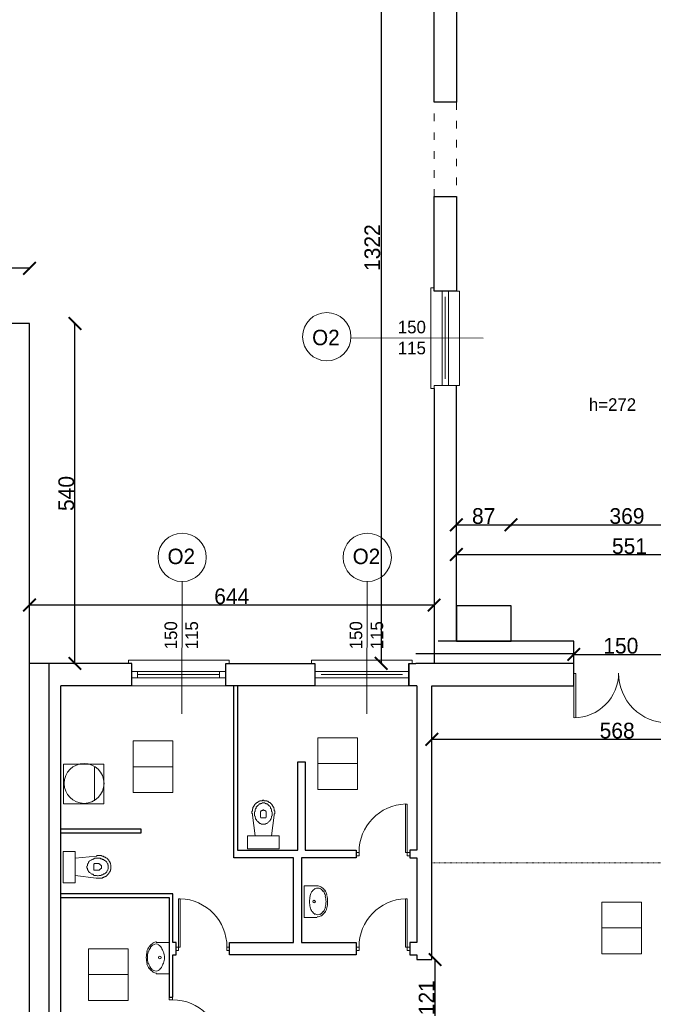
# Model space of a CAD drawing. Header units: centimetres. Extents: x -17621 to 77377, y -18613 to 66.
# Tile 10 of 173: x -13259 to -12251, y -15895 to -14329. Entities that reach past the tile are written whole.
import ezdxf

# ---------------------------------------------------------------- set-up
doc = ezdxf.new("R2010")
doc.units = ezdxf.units.CM
doc.linetypes.add('ACAD_ISO03W100', pattern=[30, 12, -18])
doc.layers.add('0-wymiarowanie rys.CAD', color=5, linetype='Continuous', lineweight=0, true_color=0x0000ff)
for name, color, linetype, lineweight in [('a_drzwi i okna', 2, 'Continuous', 0), ('a_inwentaryzacja', 141, 'Continuous', 0), ('a_podciągi', 2, 'ACAD_ISO03W100', 13), ('a_schody', 7, 'Continuous', 0), ('a_wymiarowanie', 211, 'Continuous', 0), ('a_zmiany', 250, 'ACAD_ISO03W100', 0), ('drzwi', 2, 'Continuous', 0), ('pomieszczenia', 191, 'Continuous', 5)]:
    doc.layers.add(name, color=color, linetype=linetype, lineweight=lineweight)
for name, color, linetype in [('PDF_A310 STOLARKA ZEWNĘTRZNA', 7, 'Continuous'), ('PDF_A320 STOLARKA WEWNĘTRZNA', 7, 'Continuous'), ('PDF_A720 MEBLE', 7, 'Continuous')]:
    doc.layers.add(name, color=color, linetype=linetype)
doc.styles.add('PDF Century Gothic', font='GOTHIC.TTF')
doc.dimstyles.new('ISO-25', dxfattribs={"dimtxt": 25, "dimasz": 20, "dimexe": 0.6, "dimexo": 0.375, "dimtad": 1, "dimdec": 0, "dimtxsty": 'PDF Century Gothic', "dimblk": 'ARCHTICK', "dimcen": 2.5, "dimadec": 1, "dimazin": 0, "dimtfac": 1, "dimtdec": 0, "dimtmove": 0, "dimatfit": 3, "dimldrblk": 'ARCHTICK', "dimfxl": 2, "dimfxlon": 1, "dimarcsym": 0})

# ---------------------------------------------------------------- blocks, each defined once
blk = doc.blocks.new('_ArchTick')
at = {"color": 0, "linetype": 'ByBlock', "const_width": 0.15}
blk.add_lwpolyline([(-0.5, -0.5), (0.5, 0.5)], dxfattribs=at)
blk = doc.blocks.new('*D218')
at = {"layer": 'a_wymiarowanie', "color": 0, "lineweight": -2, "transparency": 16777216}
for p, q in [((-12597.6, -15823.7), (-12598.5, -15823.7)), ((-12597.9, -15944.7), (-12597.9, -15823.7)), ((-12597.6, -15944.7), (-12598.5, -15944.7))]:
    blk.add_line(p, q, dxfattribs=at)
at = {"layer": 'Defpoints', "color": 0, "transparency": 16777216}
for p in [(-12597.9, -15823.7), (-12597.2, -15823.7), (-12597.2, -15944.7)]:
    blk.add_point(p, dxfattribs=at)
at = {"layer": 'a_wymiarowanie', "color": 0, "lineweight": -2, "transparency": 16777216, "xscale": 20, "yscale": 20, "zscale": 20}
for p, rotation in [((-12597.9, -15823.7), 90), ((-12597.9, -15944.7), 270)]:
    blk.add_blockref('_ArchTick', p, dxfattribs=dict(at, rotation=rotation))
at = {"layer": 'a_wymiarowanie', "color": 0, "transparency": 16777216, "insert": (-12611.3, -15884.2), "char_height": 25, "attachment_point": 5, "rotation": 90, "style": 'PDF Century Gothic'}
blk.add_mtext('121', dxfattribs=at)
blk = doc.blocks.new('*D223')
at = {"layer": 'a_wymiarowanie', "color": 0, "lineweight": -2, "transparency": 16777216}
for p, q in [((-12603.1, -15471.4), (-12603.1, -15474)), ((-12603.1, -15473.4), (-12013, -15473.4)), ((-12013, -15471.4), (-12013, -15474))]:
    blk.add_line(p, q, dxfattribs=at)
at = {"layer": 'Defpoints', "color": 0, "transparency": 16777216}
for p in [(-12603.1, -15388.3), (-12013, -15388.3), (-12013, -15473.4)]:
    blk.add_point(p, dxfattribs=at)
at = {"layer": 'a_wymiarowanie', "color": 0, "lineweight": -2, "transparency": 16777216, "xscale": 20, "yscale": 20, "zscale": 20, "rotation": 180}
blk.add_blockref('_ArchTick', (-12603.1, -15473.4), dxfattribs=at)
at = {"layer": 'a_wymiarowanie', "color": 0, "lineweight": -2, "transparency": 16777216, "xscale": 20, "yscale": 20, "zscale": 20}
blk.add_blockref('_ArchTick', (-12013, -15473.4), dxfattribs=at)
at = {"layer": 'a_wymiarowanie', "color": 0, "transparency": 16777216, "insert": (-12308.1, -15459.7), "char_height": 25, "attachment_point": 5, "style": 'PDF Century Gothic'}
blk.add_mtext('568', dxfattribs=at)
blk = doc.blocks.new('*D433')
at = {"layer": 'a_wymiarowanie', "color": 0, "lineweight": -2, "transparency": 16777216}
for p, q in [((-12377.2, -15336.5), (-12377.2, -15339.1)), ((-12377.2, -15338.5), (-12227.4, -15338.5)), ((-12227.4, -15336.5), (-12227.4, -15339.1))]:
    blk.add_line(p, q, dxfattribs=at)
at = {"layer": 'Defpoints', "color": 0, "transparency": 16777216}
for p in [(-12377.2, -15317.2), (-12227.4, -15317.2), (-12227.4, -15338.5)]:
    blk.add_point(p, dxfattribs=at)
at = {"layer": 'a_wymiarowanie', "color": 0, "lineweight": -2, "transparency": 16777216, "xscale": 20, "yscale": 20, "zscale": 20, "rotation": 180}
blk.add_blockref('_ArchTick', (-12377.2, -15338.5), dxfattribs=at)
at = {"layer": 'a_wymiarowanie', "color": 0, "lineweight": -2, "transparency": 16777216, "xscale": 20, "yscale": 20, "zscale": 20}
blk.add_blockref('_ArchTick', (-12227.4, -15338.5), dxfattribs=at)
at = {"layer": 'a_wymiarowanie', "color": 0, "transparency": 16777216, "insert": (-12302.3, -15324.8), "char_height": 25, "attachment_point": 5, "style": 'PDF Century Gothic'}
blk.add_mtext('150', dxfattribs=at)
blk = doc.blocks.new('*D415')
at = {"layer": 'a_wymiarowanie', "color": 0, "lineweight": -2, "transparency": 16777216}
for p, q in [((-12564, -15177.7), (-12564, -15180.3)), ((-12564, -15179.7), (-12013, -15179.7)), ((-12013, -15177.7), (-12013, -15180.3))]:
    blk.add_line(p, q, dxfattribs=at)
at = {"layer": 'Defpoints', "color": 0, "transparency": 16777216}
for p in [(-12564, -14910.7), (-12013, -14910.7), (-12013, -15179.7)]:
    blk.add_point(p, dxfattribs=at)
at = {"layer": 'a_wymiarowanie', "color": 0, "lineweight": -2, "transparency": 16777216, "xscale": 20, "yscale": 20, "zscale": 20, "rotation": 180}
blk.add_blockref('_ArchTick', (-12564, -15179.7), dxfattribs=at)
at = {"layer": 'a_wymiarowanie', "color": 0, "lineweight": -2, "transparency": 16777216, "xscale": 20, "yscale": 20, "zscale": 20}
blk.add_blockref('_ArchTick', (-12013, -15179.7), dxfattribs=at)
at = {"layer": 'a_wymiarowanie', "color": 0, "transparency": 16777216, "insert": (-12288.5, -15166.3), "char_height": 25, "attachment_point": 5, "style": 'PDF Century Gothic'}
blk.add_mtext('551', dxfattribs=at)
blk = doc.blocks.new('*D416')
at = {"layer": 'a_wymiarowanie', "color": 0, "lineweight": -2, "transparency": 16777216}
for p, q in [((-12564, -15134.4), (-12564, -15131.8)), ((-12564, -15132.4), (-12477, -15132.4)), ((-12477, -15134.4), (-12477, -15131.8))]:
    blk.add_line(p, q, dxfattribs=at)
at = {"layer": 'Defpoints', "color": 0, "transparency": 16777216}
for p in [(-12477, -15132.4), (-12564, -15261.2), (-12477, -15261.2)]:
    blk.add_point(p, dxfattribs=at)
at = {"layer": 'a_wymiarowanie', "color": 0, "lineweight": -2, "transparency": 16777216, "xscale": 20, "yscale": 20, "zscale": 20, "rotation": 180}
blk.add_blockref('_ArchTick', (-12564, -15132.4), dxfattribs=at)
at = {"layer": 'a_wymiarowanie', "color": 0, "lineweight": -2, "transparency": 16777216, "xscale": 20, "yscale": 20, "zscale": 20}
blk.add_blockref('_ArchTick', (-12477, -15132.4), dxfattribs=at)
at = {"layer": 'a_wymiarowanie', "color": 0, "transparency": 16777216, "insert": (-12520.5, -15118.6), "char_height": 25, "attachment_point": 5, "style": 'PDF Century Gothic'}
blk.add_mtext('87', dxfattribs=at)
blk = doc.blocks.new('*D417')
at = {"layer": 'a_wymiarowanie', "color": 0, "lineweight": -2, "transparency": 16777216}
for p, q in [((-12477, -15134.4), (-12477, -15131.8)), ((-12477, -15132.4), (-12108, -15132.4)), ((-12108, -15134.4), (-12108, -15131.8))]:
    blk.add_line(p, q, dxfattribs=at)
at = {"layer": 'Defpoints', "color": 0, "transparency": 16777216}
for p in [(-12108, -15132.4), (-12477, -15261.2), (-12108, -15261.2)]:
    blk.add_point(p, dxfattribs=at)
at = {"layer": 'a_wymiarowanie', "color": 0, "lineweight": -2, "transparency": 16777216, "xscale": 20, "yscale": 20, "zscale": 20, "rotation": 180}
blk.add_blockref('_ArchTick', (-12477, -15132.4), dxfattribs=at)
at = {"layer": 'a_wymiarowanie', "color": 0, "lineweight": -2, "transparency": 16777216, "xscale": 20, "yscale": 20, "zscale": 20}
blk.add_blockref('_ArchTick', (-12108, -15132.4), dxfattribs=at)
at = {"layer": 'a_wymiarowanie', "color": 0, "transparency": 16777216, "insert": (-12292.5, -15118.6), "char_height": 25, "attachment_point": 5, "style": 'PDF Century Gothic'}
blk.add_mtext('369', dxfattribs=at)
blk = doc.blocks.new('*D1045')
at = {"layer": '0-wymiarowanie rys.CAD', "color": 0, "linetype": 'Continuous', "lineweight": -2, "transparency": 16777216}
for p, q in [((-12681.8, -14030.7), (-12684.4, -14030.7)), ((-12683.8, -14030.7), (-12683.8, -15352.7)), ((-12681.8, -15352.7), (-12684.4, -15352.7))]:
    blk.add_line(p, q, dxfattribs=at)
at = {"layer": 'Defpoints', "color": 0, "linetype": 'Continuous', "transparency": 16777216}
for p in [(-12599.5, -14030.7), (-12683.8, -15352.7), (-12599.5, -15352.7)]:
    blk.add_point(p, dxfattribs=at)
at = {"layer": '0-wymiarowanie rys.CAD', "color": 0, "linetype": 'Continuous', "lineweight": -2, "transparency": 16777216, "xscale": 20, "yscale": 20, "zscale": 20}
for p, rotation in [((-12683.8, -14030.7), 90), ((-12683.8, -15352.7), 270)]:
    blk.add_blockref('_ArchTick', p, dxfattribs=dict(at, rotation=rotation))
at = {"layer": '0-wymiarowanie rys.CAD', "color": 0, "linetype": 'Continuous', "lineweight": 0, "transparency": 16777216, "insert": (-12697.6, -14691.7), "char_height": 25, "attachment_point": 5, "rotation": 90, "style": 'PDF Century Gothic'}
blk.add_mtext('1322', dxfattribs=at)
blk = doc.blocks.new('*D1046')
at = {"layer": '0-wymiarowanie rys.CAD', "color": 0, "linetype": 'Continuous', "lineweight": -2, "transparency": 16777216}
for p, q in [((-13243.2, -15261.9), (-13243.2, -15259.3)), ((-12599.5, -15259.9), (-13243.2, -15259.9)), ((-12599.5, -15261.9), (-12599.5, -15259.3))]:
    blk.add_line(p, q, dxfattribs=at)
at = {"layer": 'Defpoints', "color": 0, "linetype": 'Continuous', "transparency": 16777216}
for p in [(-13243.2, -15259.9), (-13243.2, -15352.7), (-12599.5, -15352.7)]:
    blk.add_point(p, dxfattribs=at)
at = {"layer": '0-wymiarowanie rys.CAD', "color": 0, "linetype": 'Continuous', "lineweight": -2, "transparency": 16777216, "xscale": 20, "yscale": 20, "zscale": 20, "rotation": 180}
blk.add_blockref('_ArchTick', (-13243.2, -15259.9), dxfattribs=at)
at = {"layer": '0-wymiarowanie rys.CAD', "color": 0, "linetype": 'Continuous', "lineweight": -2, "transparency": 16777216, "xscale": 20, "yscale": 20, "zscale": 20}
blk.add_blockref('_ArchTick', (-12599.5, -15259.9), dxfattribs=at)
at = {"layer": '0-wymiarowanie rys.CAD', "color": 0, "linetype": 'Continuous', "lineweight": 0, "transparency": 16777216, "insert": (-12921.4, -15246.2), "char_height": 25, "attachment_point": 5, "style": 'PDF Century Gothic'}
blk.add_mtext('644', dxfattribs=at)
blk = doc.blocks.new('*D1047')
at = {"layer": '0-wymiarowanie rys.CAD', "color": 0, "linetype": 'Continuous', "lineweight": -2, "transparency": 16777216}
for p, q in [((-13172.9, -14812.5), (-13170.3, -14812.5)), ((-13170.9, -15352.7), (-13170.9, -14812.5)), ((-13172.9, -15352.7), (-13170.3, -15352.7))]:
    blk.add_line(p, q, dxfattribs=at)
at = {"layer": 'Defpoints', "color": 0, "linetype": 'Continuous', "transparency": 16777216}
for p in [(-13243.2, -14812.5), (-13170.9, -14812.5), (-13243.2, -15352.7)]:
    blk.add_point(p, dxfattribs=at)
at = {"layer": '0-wymiarowanie rys.CAD', "color": 0, "linetype": 'Continuous', "lineweight": -2, "transparency": 16777216, "xscale": 20, "yscale": 20, "zscale": 20}
for p, rotation in [((-13170.9, -14812.5), 90), ((-13170.9, -15352.7), 270)]:
    blk.add_blockref('_ArchTick', p, dxfattribs=dict(at, rotation=rotation))
at = {"layer": '0-wymiarowanie rys.CAD', "color": 0, "linetype": 'Continuous', "lineweight": 0, "transparency": 16777216, "insert": (-13184.6, -15082.6), "char_height": 25, "attachment_point": 5, "rotation": 90, "style": 'PDF Century Gothic'}
blk.add_mtext('540', dxfattribs=at)
blk = doc.blocks.new('*D1048')
at = {"layer": '0-wymiarowanie rys.CAD', "color": 0, "linetype": 'Continuous', "lineweight": -2, "transparency": 16777216}
for p, q in [((-15959.8, -14726.6), (-15959.8, -14724)), ((-13243.2, -14724.6), (-15959.8, -14724.6)), ((-13243.2, -14726.6), (-13243.2, -14724))]:
    blk.add_line(p, q, dxfattribs=at)
at = {"layer": 'Defpoints', "color": 0, "linetype": 'Continuous', "transparency": 16777216}
for p in [(-15959.8, -14724.6), (-15959.8, -14812.5), (-13243.2, -14812.5)]:
    blk.add_point(p, dxfattribs=at)
at = {"layer": '0-wymiarowanie rys.CAD', "color": 0, "linetype": 'Continuous', "lineweight": -2, "transparency": 16777216, "xscale": 20, "yscale": 20, "zscale": 20, "rotation": 180}
blk.add_blockref('_ArchTick', (-15959.8, -14724.6), dxfattribs=at)
at = {"layer": '0-wymiarowanie rys.CAD', "color": 0, "linetype": 'Continuous', "lineweight": -2, "transparency": 16777216, "xscale": 20, "yscale": 20, "zscale": 20}
blk.add_blockref('_ArchTick', (-13243.2, -14724.6), dxfattribs=at)
at = {"layer": '0-wymiarowanie rys.CAD', "color": 0, "linetype": 'Continuous', "lineweight": 0, "transparency": 16777216, "insert": (-14601.5, -14710.9), "char_height": 25, "attachment_point": 5, "style": 'PDF Century Gothic'}
blk.add_mtext('2717', dxfattribs=at)

msp = doc.modelspace()

# ---------------------------------------------------------------- linework, layer by layer
at = {"layer": 'a_drzwi i okna'}
for p, q in [((-12521.6, -14835.5), (-12731.8, -14835)), ((-13000.5, -15222.5), (-13001, -15432.7)), ((-12705.8, -15222.5), (-12706.3, -15432.7))]:
    msp.add_line(p, q, dxfattribs=at)
for centre in [(-12770.2, -14833.3), (-13000.3, -15184.1), (-12705.7, -15184.1)]:
    msp.add_circle(centre, 38.4, dxfattribs=at)
at = {"layer": 'a_inwentaryzacja', "lineweight": 25}
for p, q in [((-12599.5, -14915.8), (-12599.5, -15352.7)), ((-12564, -15317.2), (-12564, -14910.7)), ((-12377.2, -15317.2), (-12593, -15317.2)), ((-12377.2, -15388.3), (-12377.2, -15317.2)), ((-13080.6, -15352.7), (-13212.7, -15352.7)), ((-13212.7, -15352.7), (-13212.7, -16889.8)), ((-13080.6, -15388.3), (-13080.6, -15352.7)), ((-12639.5, -15352.7), (-12639.5, -15388.3)), ((-12639.5, -15388.3), (-12639.5, -15352.7)), ((-12639.5, -15352.7), (-12628.5, -15352.7)), ((-12377.2, -15352.7), (-12628.5, -15352.7)), ((-13193.3, -15616), (-13193.3, -15388.3)), ((-13080.6, -15388.3), (-13193.3, -15388.3)), ((-12789.4, -15388.3), (-12930.8, -15388.3)), ((-12918.1, -15649.9), (-12918.1, -15388.3)), ((-12912.2, -15388.3), (-12912.2, -15649.9)), ((-12626.8, -15388.3), (-12639.5, -15388.3)), ((-12626.8, -15388.3), (-12626.8, -15649.9)), ((-12603.1, -15823.7), (-12603.1, -15388.3)), ((-12603.1, -15388.3), (-12377.2, -15388.3)), ((-12816.5, -15649.9), (-12816.5, -15509.3)), ((-12816.5, -15509.3), (-12804.6, -15509.3)), ((-12804.6, -15509.3), (-12804.6, -15649.9)), ((-13193.3, -15719), (-13193.3, -15610.6)), ((-13065.4, -15616), (-13193.3, -15616)), ((-13193.3, -15730.3), (-13193.3, -15621.9)), ((-13193.3, -15621.9), (-13065.4, -15621.9)), ((-13065.4, -15621.9), (-13065.4, -15616)), ((-12918.1, -15661.7), (-12918.1, -15649.9)), ((-12912.2, -15649.9), (-12816.5, -15649.9)), ((-12804.6, -15649.9), (-12723.2, -15649.9)), ((-12723.2, -15649.9), (-12723.2, -15661.7)), ((-12626.8, -15649.9), (-12637.8, -15649.9)), ((-12637.8, -15649.9), (-12637.8, -15661.7)), ((-12823.3, -15661.7), (-12918.1, -15661.7)), ((-12823.3, -15796.6), (-12823.3, -15661.7)), ((-12723.2, -15661.7), (-12810.6, -15661.7)), ((-12810.6, -15661.7), (-12810.6, -15796.6)), ((-12637.8, -15661.7), (-12626.8, -15661.7)), ((-12626.8, -15661.7), (-12626.8, -15796.6)), ((-13015.2, -15719), (-13193.3, -15719)), ((-13193.3, -15974.7), (-13193.3, -15724.9)), ((-13193.3, -15724.9), (-13021.1, -15724.9)), ((-13021.1, -15724.9), (-13021.1, -15883.4)), ((-13015.2, -15796.6), (-13015.2, -15719)), ((-13010.1, -15796.6), (-13015.2, -15796.6)), ((-13010.1, -15816.1), (-13010.1, -15796.6)), ((-12924.8, -15816), (-12924.8, -15796.6)), ((-12924.8, -15796.6), (-12823.3, -15796.6)), ((-12810.6, -15796.6), (-12723.2, -15796.6)), ((-12723.2, -15796.6), (-12723.2, -15816.1)), ((-12626.8, -15796.6), (-12637.8, -15796.6)), ((-12637.8, -15796.6), (-12637.8, -15816.1)), ((-13015.2, -15883.4), (-13015.2, -15816.1)), ((-13015.2, -15816.1), (-13010.1, -15816.1)), ((-13015.2, -15883.4), (-13015.2, -15816.1)), ((-12723.2, -15816.1), (-12924.8, -15816)), ((-12637.8, -15816.1), (-12626.8, -15816.1)), ((-12626.8, -15816.1), (-12626.8, -15823.7)), ((-12626.8, -15823.7), (-12603.1, -15823.7)), ((-13021.1, -15883.4), (-13015.2, -15883.4))]:
    msp.add_line(p, q, dxfattribs=at)
for points in [[(-12599.5, -14310.7), (-12563.9, -14310.7), (-12563.9, -14460.4), (-12599.5, -14460.4)], [(-12599.5, -14610.6), (-12563.9, -14610.6), (-12563.9, -14760.8), (-12599.5, -14760.8)], [(-12564, -15261.2), (-12564, -15317.2), (-12477, -15317.2), (-12477, -15261.2)]]:
    msp.add_lwpolyline(points, close=True, dxfattribs=at)
for points in [[(-13353.3, -16605.7), (-13243.2, -16605.7), (-13243.2, -14812.5), (-13615.7, -14812.5)], [(-12377.2, -15317.2), (-12593, -15317.2)], [(-12377.2, -15337.5), (-12592.3, -15337.5), (-12628.5, -15337.5)], [(-13212.7, -15352.7), (-13243.2, -15352.7)], [(-12930.8, -15388.3), (-12930.8, -15352.7), (-12789.4, -15352.7), (-12789.4, -15388.3)], [(-12677.2, -15974.7), (-13193.3, -15974.7), (-13193.3, -15736.2)]]:
    msp.add_lwpolyline(points, dxfattribs=at)
at = {"layer": 'a_podciągi', "ltscale": 0.05}
msp.add_line((-12172, -15669.9), (-12603.1, -15669.9), dxfattribs=at)
at = {"layer": 'a_zmiany'}
msp.add_lwpolyline([(-12599.5, -14460.4), (-12563.9, -14460.4), (-12563.9, -14610.6), (-12599.5, -14610.6)], close=True, dxfattribs=at)
at = {"layer": 'drzwi'}
for points in [[(-12642.1, -15653.1), (-12637.8, -15653.1), (-12637.8, -15658.5), (-12642.1, -15658.5), (-12642.1, -15653.1), (-12644.7, -15653.1), (-12644.7, -15576.3), (-12642.1, -15576.3), (-12642.1, -15653.1)], [(-13005.9, -15803.6), (-13010.1, -15803.6), (-13010.1, -15809), (-13005.9, -15809), (-13005.9, -15803.6), (-13003.3, -15803.6), (-13003.3, -15726.8), (-13005.9, -15726.8), (-13005.9, -15803.6)], [(-12642.1, -15803.6), (-12637.8, -15803.6), (-12637.8, -15809), (-12642.1, -15809), (-12642.1, -15803.6), (-12644.7, -15803.6), (-12644.7, -15726.8), (-12642.1, -15726.8), (-12642.1, -15803.6)]]:
    msp.add_lwpolyline(points, dxfattribs=at)
for points in [[(-12718.9, -15653.1), (-12723.2, -15653.1), (-12723.2, -15658.5), (-12718.9, -15658.5)], [(-12929, -15803.6), (-12924.8, -15803.6), (-12924.8, -15809), (-12929, -15809)], [(-12718.9, -15803.6), (-12723.2, -15803.6), (-12723.2, -15809), (-12718.9, -15809)], [(-13015.5, -15887.7), (-13015.5, -15883.4), (-13020.9, -15883.4), (-13020.9, -15887.7)]]:
    msp.add_lwpolyline(points, close=True, dxfattribs=at)
for centre, start, end in [((-12642.2, -15652.9), 91.8363, 180.1055), ((-13005.8, -15803.5), 359.8945, 88.1637), ((-12642.2, -15803.5), 91.8363, 180.1055), ((-13015.3, -15964.4), 1.8363, 90.1055)]:
    msp.add_arc(centre, 76.7, start, end, dxfattribs=at)
at = {"layer": 'PDF_A310 STOLARKA ZEWNĘTRZNA', "lineweight": 5}
for points in [[(-12558.8, -14760.8), (-12599.5, -14760.8), (-12599.5, -14755.8), (-12604.6, -14755.8), (-12604.6, -14910.7), (-12604.6, -14915.8), (-12599.5, -14915.8), (-12599.5, -14910.7), (-12558.8, -14910.7)], [(-12576.6, -14760.8), (-12576.6, -14770.1), (-12576.6, -14900.5), (-12576.6, -14910.7), (-12586.8, -14910.7), (-12586.8, -14900.5), (-12586.8, -14770.1), (-12586.8, -14760.8)], [(-13080.6, -15388.3), (-13080.6, -15352.7), (-13085.7, -15352.7), (-13085.7, -15347.6), (-12930.8, -15347.6), (-12925.7, -15347.6), (-12925.7, -15352.7), (-12930.8, -15352.7), (-12930.8, -15388.3)], [(-12789.4, -15388.3), (-12789.4, -15352.7), (-12794.5, -15352.7), (-12794.5, -15347.6), (-12639.5, -15347.6), (-12634.5, -15347.6), (-12634.5, -15352.7), (-12639.5, -15352.7), (-12639.5, -15388.3)], [(-13080.6, -15375.6), (-13071.3, -15375.6), (-12940.9, -15375.6), (-12930.8, -15375.6), (-12930.8, -15365.4), (-12940.9, -15365.4), (-13071.3, -15365.4), (-13080.6, -15365.4)], [(-12789.4, -15375.6), (-12779.2, -15375.6), (-12649.7, -15375.6), (-12639.5, -15375.6), (-12639.5, -15365.4), (-12649.7, -15365.4), (-12779.2, -15365.4), (-12789.4, -15365.4)]]:
    msp.add_lwpolyline(points, close=True, dxfattribs=at)
for points in [[(-12581.7, -14770.1), (-12581.7, -14900.5)], [(-13071.3, -15365.4), (-13071.3, -15375.6)], [(-13071.3, -15370.5), (-12940.9, -15370.5)], [(-12940.9, -15365.4), (-12940.9, -15375.6)], [(-12779.2, -15370.5), (-12649.7, -15370.5)]]:
    msp.add_lwpolyline(points, dxfattribs=at)
at = {"layer": 'PDF_A320 STOLARKA WEWNĘTRZNA', "lineweight": 5}
msp.add_lwpolyline([(-12377.2, -15439.1), (-12377.2, -15368.8), (-12373.8, -15368.8), (-12373.8, -15439.1)], dxfattribs=at)
msp.add_lwpolyline([(-12376.6, -15439, 0.414214), (-12305.9, -15368.3, 0.414214), (-12226.7, -15447.4)], format="xyb", dxfattribs=at)
at = {"layer": 'PDF_A720 MEBLE', "lineweight": 0}
for points in [[(-13124.7, -15512.7), (-13124.7, -15576.2), (-13189, -15576.2), (-13189, -15512.7)], [(-12858, -15627), (-12853.7, -15594), (-12853.7, -15593.1), (-12853.7, -15592.3), (-12852.9, -15591.4), (-12852.9, -15590.6), (-12852.9, -15589.7), (-12852.9, -15588.9), (-12852.9, -15588.1), (-12852.9, -15587.2), (-12853.7, -15587.2), (-12853.7, -15586.4), (-12853.7, -15585.5), (-12853.7, -15584.7), (-12853.7, -15583.8), (-12854.6, -15583), (-12854.6, -15582.1), (-12854.6, -15581.3), (-12855.4, -15581.3), (-12855.4, -15580.4), (-12855.4, -15579.6), (-12856.3, -15579.6), (-12856.3, -15578.7), (-12857.1, -15577.9), (-12857.1, -15577), (-12858, -15577), (-12858, -15576.2), (-12858.8, -15576.2), (-12858.8, -15575.4), (-12859.7, -15575.4), (-12859.7, -15574.5), (-12860.5, -15574.5), (-12860.5, -15573.7), (-12861.4, -15573.7), (-12862.2, -15573.7), (-12862.2, -15572.8), (-12863.1, -15572.8), (-12863.9, -15572), (-12864.7, -15572), (-12865.6, -15572), (-12865.6, -15571.1), (-12866.4, -15571.1), (-12867.3, -15571.1), (-12868.1, -15571.1), (-12869, -15571.1), (-12869.8, -15571.1), (-12870.7, -15570.3), (-12871.5, -15570.3), (-12872.4, -15570.3), (-12872.4, -15571.1), (-12873.2, -15571.1), (-12874.1, -15571.1), (-12874.9, -15571.1), (-12875.8, -15571.1), (-12876.6, -15571.1), (-12876.6, -15572), (-12877.4, -15572), (-12878.3, -15572), (-12879.1, -15572.8), (-12880, -15572.8), (-12880, -15573.7), (-12880.8, -15573.7), (-12881.7, -15573.7), (-12881.7, -15574.5), (-12882.5, -15574.5), (-12882.5, -15575.4), (-12883.4, -15575.4), (-12883.4, -15576.2), (-12884.2, -15576.2), (-12884.2, -15577), (-12885.1, -15577), (-12885.1, -15577.9), (-12885.9, -15578.7), (-12885.9, -15579.6), (-12886.8, -15579.6), (-12886.8, -15580.4), (-12886.8, -15581.3), (-12887.6, -15581.3), (-12887.6, -15582.1), (-12887.6, -15583), (-12887.6, -15583.8), (-12888.5, -15583.8), (-12888.5, -15584.7), (-12888.5, -15585.5), (-12888.5, -15586.4), (-12888.5, -15587.2), (-12889.3, -15588.1), (-12889.3, -15588.9), (-12889.3, -15589.7), (-12889.3, -15590.6), (-12889.3, -15591.4), (-12888.5, -15591.4), (-12888.5, -15592.3), (-12888.5, -15593.1), (-12888.5, -15594), (-12884.2, -15627)], [(-12870.7, -15608.4), (-12872.4, -15608.4), (-12873.2, -15608.4), (-12874.1, -15608.4), (-12875.8, -15607.5), (-12876.6, -15607.5), (-12877.4, -15606.7), (-12878.3, -15605.8), (-12879.1, -15605), (-12880, -15604.1), (-12880.8, -15603.3), (-12881.7, -15602.4), (-12882.5, -15600.8), (-12883.4, -15599.9), (-12883.4, -15598.2), (-12884.2, -15597.4), (-12884.2, -15595.7), (-12885.1, -15594.8), (-12885.1, -15593.1), (-12885.1, -15592.3), (-12885.1, -15590.6), (-12885.1, -15588.9), (-12884.2, -15588.1), (-12884.2, -15586.4), (-12884.2, -15585.5), (-12883.4, -15583.8), (-12882.5, -15583), (-12882.5, -15581.3), (-12881.7, -15580.4), (-12880.8, -15579.6), (-12880, -15578.7), (-12879.1, -15577.9), (-12878.3, -15577), (-12877.4, -15576.2), (-12875.8, -15576.2), (-12874.9, -15575.4), (-12874.1, -15575.4), (-12872.4, -15574.5), (-12871.5, -15574.5), (-12870.7, -15574.5), (-12869, -15574.5), (-12868.1, -15575.4), (-12867.3, -15575.4), (-12866.4, -15576.2), (-12864.7, -15576.2), (-12863.9, -15577), (-12863.1, -15577.9), (-12862.2, -15578.7), (-12861.4, -15579.6), (-12860.5, -15580.4), (-12859.7, -15581.3), (-12859.7, -15583), (-12858.8, -15583.8), (-12858, -15585.5), (-12858, -15586.4), (-12858, -15588.1), (-12857.1, -15588.9), (-12857.1, -15590.6), (-12857.1, -15592.3), (-12857.1, -15593.1), (-12857.1, -15594.8), (-12858, -15595.7), (-12858, -15597.4), (-12858.8, -15599.1), (-12858.8, -15599.9), (-12859.7, -15600.8), (-12860.5, -15602.4), (-12861.4, -15603.3), (-12862.2, -15604.1), (-12863.1, -15605), (-12863.9, -15605.8), (-12864.7, -15606.7), (-12865.6, -15607.5), (-12866.4, -15607.5), (-12868.1, -15608.4), (-12869, -15608.4), (-12869.8, -15608.4)], [(-12871.5, -15598.2), (-12874.1, -15598.2), (-12874.9, -15598.2), (-12875.8, -15597.4), (-12875.8, -15596.5), (-12875.8, -15595.7), (-12875.8, -15590.6), (-12875.8, -15589.7), (-12875.8, -15588.9), (-12874.9, -15588.1), (-12874.9, -15587.2), (-12874.1, -15587.2), (-12874.1, -15586.4), (-12873.2, -15586.4), (-12872.4, -15586.4), (-12871.5, -15585.5), (-12870.7, -15585.5), (-12869.8, -15586.4), (-12869, -15586.4), (-12868.1, -15586.4), (-12868.1, -15587.2), (-12867.3, -15587.2), (-12867.3, -15588.1), (-12866.4, -15588.1), (-12866.4, -15588.9), (-12866.4, -15589.7), (-12866.4, -15590.6), (-12866.4, -15595.7), (-12866.4, -15596.5), (-12866.4, -15597.4), (-12867.3, -15598.2), (-12868.1, -15598.2)], [(-12896.1, -15627), (-12846.1, -15627), (-12846.1, -15647.3), (-12896.1, -15647.3)], [(-13170.4, -15651.6), (-13170.4, -15701.5), (-13189.9, -15701.5), (-13189.9, -15651.6)], [(-13170.4, -15689.7), (-13137.4, -15693.9), (-13136.5, -15693.9), (-13135.7, -15693.9), (-13134.8, -15693.9), (-13134, -15693.9), (-13133.1, -15693.9), (-13132.3, -15693.9), (-13131.4, -15693.9), (-13130.6, -15693.9), (-13129.8, -15693.9), (-13128.9, -15693.9), (-13128.1, -15693.9), (-13127.2, -15693.9), (-13127.2, -15693), (-13126.4, -15693), (-13125.5, -15693), (-13124.7, -15693), (-13124.7, -15692.2), (-13123.8, -15692.2), (-13123, -15692.2), (-13123, -15691.3), (-13122.1, -15691.3), (-13121.3, -15691.3), (-13121.3, -15690.5), (-13120.4, -15690.5), (-13120.4, -15689.7), (-13119.6, -15689.7), (-13119.6, -15688.8), (-13118.7, -15688.8), (-13118.7, -15688), (-13117.9, -15688), (-13117.9, -15687.1), (-13117.1, -15687.1), (-13117.1, -15686.3), (-13116.2, -15685.4), (-13116.2, -15684.6), (-13115.4, -15684.6), (-13115.4, -15683.7), (-13115.4, -15682.9), (-13114.5, -15682.9), (-13114.5, -15682), (-13114.5, -15681.2), (-13114.5, -15680.3), (-13113.7, -15680.3), (-13113.7, -15679.5), (-13113.7, -15678.6), (-13113.7, -15677.8), (-13113.7, -15677), (-13113.7, -15676.1), (-13113.7, -15675.3), (-13113.7, -15674.4), (-13113.7, -15673.6), (-13113.7, -15672.7), (-13114.5, -15671.9), (-13114.5, -15671), (-13114.5, -15670.2), (-13115.4, -15669.3), (-13115.4, -15668.5), (-13115.4, -15667.6), (-13116.2, -15667.6), (-13116.2, -15666.8), (-13117.1, -15666.8), (-13117.1, -15665.9), (-13117.1, -15665.1), (-13117.9, -15665.1), (-13117.9, -15664.3), (-13118.7, -15664.3), (-13118.7, -15663.4), (-13119.6, -15663.4), (-13119.6, -15662.6), (-13120.4, -15662.6), (-13121.3, -15661.7), (-13122.1, -15661.7), (-13122.1, -15660.9), (-13123, -15660.9), (-13123.8, -15660.9), (-13123.8, -15660), (-13124.7, -15660), (-13125.5, -15660), (-13125.5, -15659.2), (-13126.4, -15659.2), (-13127.2, -15659.2), (-13128.1, -15659.2), (-13128.9, -15658.3), (-13129.8, -15658.3), (-13130.6, -15658.3), (-13131.4, -15658.3), (-13132.3, -15658.3), (-13133.1, -15658.3), (-13134, -15658.3), (-13134.8, -15658.3), (-13135.7, -15658.3), (-13136.5, -15659.2), (-13137.4, -15659.2), (-13170.4, -15662.6)], [(-13151.8, -15676.1), (-13151.8, -15675.3), (-13150.9, -15674.4), (-13150.9, -15672.7), (-13150.9, -15671.9), (-13150.1, -15671), (-13149.2, -15669.3), (-13149.2, -15668.5), (-13148.4, -15667.6), (-13147.5, -15666.8), (-13145.8, -15665.9), (-13145, -15665.1), (-13144.1, -15665.1), (-13142.5, -15664.3), (-13141.6, -15663.4), (-13140.8, -15663.4), (-13139.1, -15662.6), (-13137.4, -15662.6), (-13136.5, -15662.6), (-13134.8, -15662.6), (-13134, -15662.6), (-13132.3, -15662.6), (-13130.6, -15662.6), (-13129.8, -15663.4), (-13128.1, -15663.4), (-13127.2, -15664.3), (-13125.5, -15664.3), (-13124.7, -15665.1), (-13123.8, -15665.9), (-13122.1, -15666.8), (-13121.3, -15667.6), (-13120.4, -15668.5), (-13120.4, -15669.3), (-13119.6, -15670.2), (-13118.7, -15671), (-13118.7, -15672.7), (-13117.9, -15673.6), (-13117.9, -15674.4), (-13117.9, -15676.1), (-13117.9, -15677), (-13117.9, -15677.8), (-13117.9, -15679.5), (-13118.7, -15680.3), (-13118.7, -15681.2), (-13119.6, -15682), (-13120.4, -15682.9), (-13120.4, -15684.6), (-13121.3, -15685.4), (-13122.1, -15686.3), (-13123.8, -15687.1), (-13124.7, -15687.1), (-13125.5, -15688), (-13127.2, -15688.8), (-13128.1, -15688.8), (-13129.8, -15689.7), (-13130.6, -15689.7), (-13132.3, -15689.7), (-13134, -15690.5), (-13134.8, -15690.5), (-13136.5, -15689.7), (-13137.4, -15689.7), (-13139.1, -15689.7), (-13140.8, -15689.7), (-13141.6, -15688.8), (-13142.5, -15688), (-13144.1, -15688), (-13145, -15687.1), (-13145.8, -15686.3), (-13147.5, -15685.4), (-13148.4, -15684.6), (-13149.2, -15683.7), (-13149.2, -15682.9), (-13150.1, -15682), (-13150.9, -15680.3), (-13150.9, -15679.5), (-13150.9, -15678.6), (-13151.8, -15677.8)], [(-13140.8, -15676.1), (-13140.8, -15673.6), (-13140.8, -15672.7), (-13140.8, -15671.9), (-13139.9, -15671), (-13139.1, -15671), (-13134, -15671), (-13133.1, -15671), (-13132.3, -15671), (-13132.3, -15671.9), (-13131.4, -15671.9), (-13130.6, -15671.9), (-13130.6, -15672.7), (-13129.8, -15673.6), (-13128.9, -15674.4), (-13128.9, -15675.3), (-13128.9, -15676.1), (-13128.9, -15677), (-13128.9, -15677.8), (-13128.9, -15678.6), (-13129.8, -15678.6), (-13129.8, -15679.5), (-13130.6, -15679.5), (-13130.6, -15680.3), (-13131.4, -15680.3), (-13132.3, -15681.2), (-13133.1, -15681.2), (-13134, -15681.2), (-13139.1, -15681.2), (-13139.9, -15681.2), (-13140.8, -15681.2), (-13140.8, -15680.3), (-13140.8, -15679.5)]]:
    msp.add_lwpolyline(points, close=True, dxfattribs=at)
for points in [[(-13139.9, -15517.8), (-13139.9, -15571.1)], [(-12786, -15706.6), (-12806.3, -15706.6), (-12806.3, -15756.5), (-12786, -15756.5)], [(-13041.5, -15796.3), (-13021.1, -15796.3), (-13021.1, -15846.3), (-13041.5, -15846.3)]]:
    msp.add_lwpolyline(points, dxfattribs=at)
for points in [[(-12780.4, -15711.1, 0.138478), (-12784.6, -15709.9, 0.138478), (-12788.8, -15711.1)], [(-12796.5, -15722.5, 0.068248), (-12797.7, -15731.5, 0.068272), (-12796.4, -15740.5)], [(-12772.7, -15740.5, 0.068272), (-12771.4, -15731.5, 0.068272), (-12772.7, -15722.5)], [(-12770.3, -15741.4, 0.068273), (-12768.9, -15731.5, 0.068273), (-12770.3, -15721.6)], [(-12788.8, -15751, 0.138478), (-12784.6, -15752.2, 0.138478), (-12780.4, -15751)], [(-13037.5, -15800, 0.138479), (-13041.7, -15798.8, 0.138478), (-13045.9, -15800)], [(-13056, -15810.5, 0.068248), (-13057.4, -15820.4, 0.068273), (-13056, -15830.3)], [(-13054.5, -15811.4, 0.068248), (-13055.7, -15820.4, 0.068272), (-13054.5, -15829.4)], [(-13029.8, -15829.4, 0.068272), (-13028.6, -15820.4, 0.068272), (-13029.8, -15811.4)], [(-13045.9, -15840.8, 0.138478), (-13041.7, -15842, 0.138478), (-13037.5, -15840.8)]]:
    msp.add_lwpolyline(points, format="xyb", dxfattribs=at)
for centre, radius in [((-13156.3, -15543.5), 31.7), ((-12790.5, -15731.5), 2.12), ((-13035.8, -15820.4), 2.12)]:
    msp.add_circle(centre, radius, dxfattribs=at)
for centre, radius, start, end in [((-12774.4, -15728.1), 23.3, 145.9936, 164.3902), ((-12780.3, -15723.9), 15.7, 121.549, 145.9936), ((-12785.4, -15717.9), 11.4, 58.4711, 90.0072), ((-12788.8, -15723.9), 15.7, 34.0263, 58.4712), ((-12789.6, -15723.9), 19, 34.0265, 58.471), ((-12794.7, -15728.1), 23.3, 15.6299, 34.0264), ((-12795.6, -15728.1), 26.7, 15.6298, 34.0265), ((-12774.4, -15734), 23.3, 195.6299, 214.0264), ((-12780.3, -15738.3), 15.7, 214.0263, 238.4712), ((-12788.8, -15738.3), 15.7, 301.5434, 325.9882), ((-12794.7, -15734), 23.3, 325.9881, 344.3847), ((-12795.6, -15734), 26.7, 325.9881, 344.3848), ((-12785.4, -15744.2), 11.4, 270.0073, 301.5434), ((-12789.6, -15738.3), 19, 301.5435, 325.988), ((-13030.7, -15817.9), 26.7, 145.9791, 164.3756), ((-13031.6, -15817.9), 23.3, 145.979, 164.3756), ((-13036.6, -15813.6), 19, 121.5345, 145.9791), ((-13038.3, -15813.6), 15.7, 121.5344, 145.979), ((-13040.9, -15806.8), 11.4, 89.9982, 121.5344), ((-13046, -15813.6), 15.7, 34.0118, 58.4566), ((-13052.7, -15817.9), 23.3, 15.6153, 34.0119), ((-13030.7, -15822.9), 26.7, 195.6152, 214.0119), ((-13031.6, -15822.9), 23.3, 195.6153, 214.0119), ((-13036.6, -15827.2), 19, 214.012, 238.4565), ((-13038.3, -15827.2), 15.7, 214.0118, 238.4566), ((-13046, -15827.2), 15.7, 301.5288, 325.9737), ((-13052.7, -15822.9), 23.3, 325.9736, 344.3701), ((-13040.9, -15833.9), 11.4, 238.4566, 269.9927)]:
    msp.add_arc(centre, radius, start, end, dxfattribs=at)
at = {"layer": 'pomieszczenia'}
for p, q in [((-12784.6, -15512.1), (-12721.5, -15512.1)), ((-13078.4, -15517), (-13015.3, -15517)), ((-12332.6, -15773.3), (-12269.6, -15773.3)), ((-13149.2, -15847.5), (-13086.1, -15847.5))]:
    msp.add_line(p, q, dxfattribs=at)
for points in [[(-13078.4, -15475.8), (-13015.3, -15475.8), (-13015.3, -15558.2), (-13078.4, -15558.2)], [(-12784.6, -15471), (-12721.5, -15471), (-12721.5, -15553.3), (-12784.6, -15553.3)], [(-12332.6, -15732.1), (-12269.6, -15732.1), (-12269.6, -15814.4), (-12332.6, -15814.4)], [(-13149.2, -15806.4), (-13086.1, -15806.4), (-13086.1, -15888.7), (-13149.2, -15888.7)]]:
    msp.add_lwpolyline(points, close=True, dxfattribs=at)

# ---------------------------------------------------------------- texts
at = {"layer": 'a_drzwi i okna', "style": 'PDF Century Gothic'}
for s, width, gutter_width, heights, insert, char_height, attachment_point in [('150\\P115', 179.816, 12.5, [162.8], (-12657.1, -14808), 20, 1), ('O2', 220.698, 15.3, [199.8], (-12793.5, -14847.2), 24.55, 7), ('O2', 220.698, 15.3, [199.8], (-13023.6, -15170.3), 24.55, 1), ('O2', 220.698, 15.3, [199.8], (-12729, -15170.3), 24.55, 1)]:
    msp.add_mtext_dynamic_manual_height_columns(s, width=width, gutter_width=gutter_width, heights=heights, dxfattribs=dict(at, insert=insert, char_height=char_height, attachment_point=attachment_point))
at = {"layer": 'a_drzwi i okna', "char_height": 20, "attachment_point": 1, "rotation": 90, "style": 'PDF Century Gothic'}
for insert in [(-13028.4, -15330.3), (-12733.8, -15330.3)]:
    msp.add_mtext_dynamic_manual_height_columns('150\\P115', width=179.816, gutter_width=12.5, heights=[162.8], dxfattribs=dict(at, insert=insert))
at = {"layer": 'a_schody', "insert": (-12353.1, -14931.2), "char_height": 20, "attachment_point": 1, "style": 'PDF Century Gothic'}
msp.add_mtext_dynamic_manual_height_columns('h=272', width=39.253, gutter_width=12.5, heights=[2.51], dxfattribs=at)

# ---------------------------------------------------------------- dimensions: what is measured, and where the dimension line sits
at = {"layer": '0-wymiarowanie rys.CAD', "linetype": 'Continuous', "lineweight": 0}
for base, p1, p2, picture, middle in [((-12683.8, -15352.7), (-12599.5, -14030.7), (-12599.5, -15352.7), '*D1045', (-12697.6, -14691.7)), ((-13170.9, -14812.5), (-13243.2, -15352.7), (-13243.2, -14812.5), '*D1047', (-13184.6, -15082.6))]:
    dim = msp.add_linear_dim(base=base, p1=p1, p2=p2, angle=90, dimstyle='ISO-25', dxfattribs=at)
    dim.commit()
    dim.dimension.update_dxf_attribs({"geometry": picture, "text_midpoint": middle})
for base, p1, p2, picture, middle in [((-15959.8, -14724.6), (-13243.2, -14812.5), (-15959.8, -14812.5), '*D1048', (-14601.5, -14710.9)), ((-13243.2, -15259.9), (-12599.5, -15352.7), (-13243.2, -15352.7), '*D1046', (-12921.4, -15246.2))]:
    dim = msp.add_linear_dim(base=base, p1=p1, p2=p2, dimstyle='ISO-25', dxfattribs=at)
    dim.commit()
    dim.dimension.update_dxf_attribs({"geometry": picture, "text_midpoint": middle})
at = {"layer": 'a_wymiarowanie'}
for base, p1, p2, picture, middle in [((-12013, -15179.7), (-12564, -14910.7), (-12013, -14910.7), '*D415', (-12288.5, -15166.3)), ((-12477, -15132.4), (-12564, -15261.2), (-12477, -15261.2), '*D416', (-12520.5, -15118.6)), ((-12227.4, -15338.5), (-12377.2, -15317.2), (-12227.4, -15317.2), '*D433', (-12302.3, -15324.8))]:
    dim = msp.add_linear_dim(base=base, p1=p1, p2=p2, dimstyle='ISO-25', dxfattribs=at)
    dim.commit()
    dim.dimension.update_dxf_attribs({"geometry": picture, "text_midpoint": middle})
dim = msp.add_linear_dim(base=(-12108, -15132.4), p1=(-12477, -15261.2), p2=(-12108, -15261.2), dimstyle='ISO-25', override={"dimtmove": 1}, dxfattribs=at)
dim.commit()
dim.dimension.update_dxf_attribs({"geometry": '*D417', "text_midpoint": (-12292.5, -15118.6)})
dim = msp.add_linear_dim(base=(-12013, -15473.4), p1=(-12603.1, -15388.3), p2=(-12013, -15388.3), text='568', dimstyle='ISO-25', dxfattribs=at)
dim.commit()
dim.dimension.update_dxf_attribs({"geometry": '*D223', "text_midpoint": (-12308.1, -15459.7)})
dim = msp.add_linear_dim(base=(-12597.9, -15823.7), p1=(-12597.2, -15944.7), p2=(-12597.2, -15823.7), angle=90, dimstyle='ISO-25', dxfattribs=at)
dim.commit()
dim.dimension.update_dxf_attribs({"geometry": '*D218', "text_midpoint": (-12611.3, -15884.2)})

doc.saveas('drawing.dxf')
